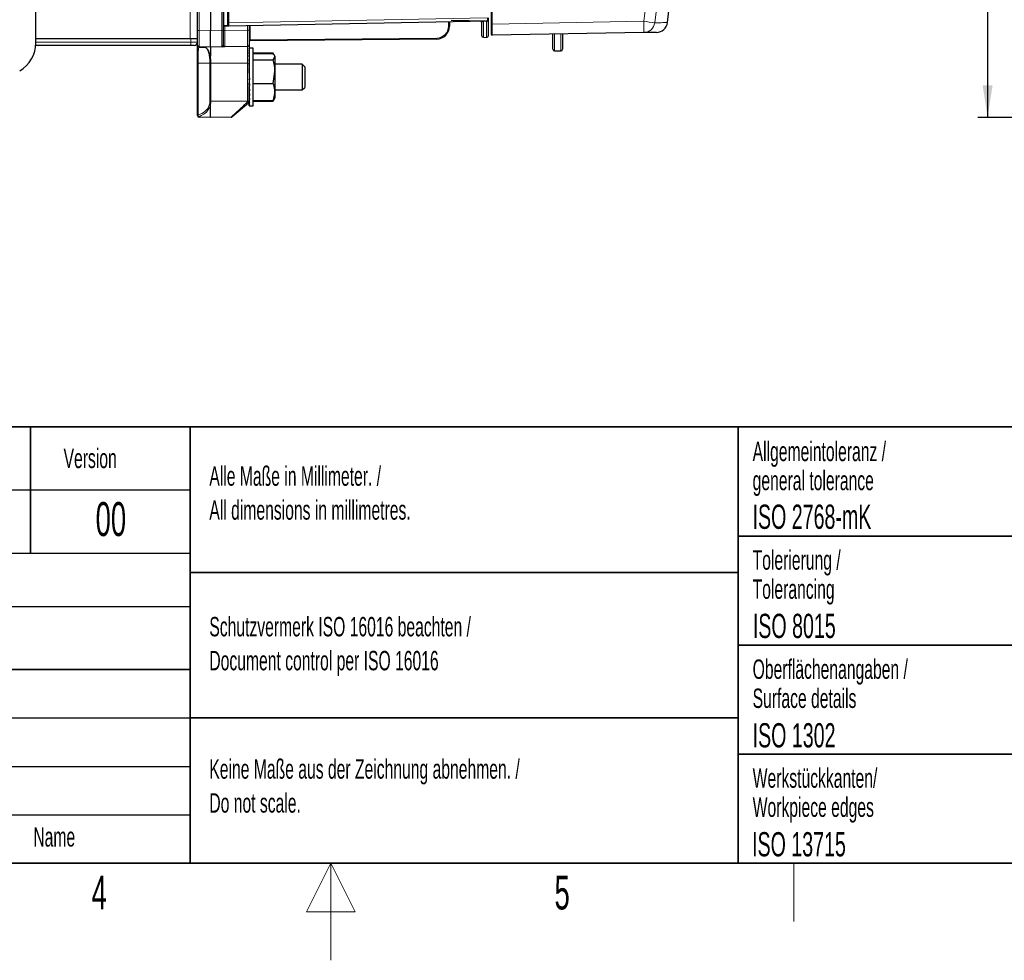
# Model space of a CAD drawing. Header units: millimetres. Extents: x 5 to 418, y 2 to 292.
# Tile 39 of 49: x 185 to 286, y 2 to 99. Entities that reach past the tile are written whole.
import ezdxf

# ---------------------------------------------------------------- set-up
doc = ezdxf.new("R2010")
doc.units = ezdxf.units.MM
doc.layers.add('SLD-0', color=7, linetype='Continuous')
doc.styles.add('SLDTEXTSTYLE0', font='TXT', dxfattribs={"width": 0.605})
doc.dimstyles.new('SLDDIMSTYLE0', dxfattribs={"dimtxt": 3.5, "dimasz": 3.302, "dimexe": 0, "dimexo": 0.0625, "dimgap": 0.875, "dimtad": 1, "dimlfac": 3, "dimrnd": 1e-09, "dimzin": 12, "dimdsep": 46, "dimtxsty": 'SLDTEXTSTYLE0', "dimsah": 1, "dimcen": 0.09, "dimadec": 0, "dimazin": 3, "dimtfac": 1, "dimtofl": 0, "dimtmove": 0, "dimatfit": 3, "dimfxl": 1, "dimfrac": 2, "dimtolj": 1, "dimtzin": 12, "dimarcsym": 0})

# ---------------------------------------------------------------- blocks, each defined once
blk = doc.blocks.new('_D_6')
at = {"layer": 'SLD-0', "color": 7}
for p, q in [((314.47, 263.92), (283.74, 263.92)), ((284.74, 263.92), (284.74, 88.92)), ((320.97, 88.92), (283.74, 88.92))]:
    blk.add_line(p, q, dxfattribs=at)
for points in [[(284.74, 263.92), (284.23, 260.61), (285.25, 260.61)], [(284.74, 88.92), (285.25, 92.22), (284.23, 92.22)]]:
    blk.add_solid(points, dxfattribs=at)
at = {"layer": 'SLD-0', "color": 7, "insert": (280.23, 172.4), "char_height": 3.5, "attachment_point": 1, "rotation": 90, "style": 'SLDTEXTSTYLE0'}
blk.add_mtext('525', dxfattribs=at)

msp = doc.modelspace()

# ---------------------------------------------------------------- linework, layer by layer
at = {"color": 7, "linetype": 'Continuous', "lineweight": 25}
for p, q in [((203.2356, 97.8689), (203.2356, 254.5154)), ((204.5689, 254.5154), (204.5689, 97.8485)), ((205.9023, 254.5154), (205.9023, 97.8689)), ((206.4023, 98.6681), (206.4023, 254.1811)), ((186.5689, 96.6134), (186.5689, 117.8654)), ((233.5689, 98.5546), (233.5689, 111.1322)), ((206.4023, 98.4127), (206.4023, 98.6681)), ((233.1702, 98.8475), (206.4702, 98.3348)), ((229.2356, 98.7719), (229.2356, 98.3371)), ((233.066, 98.84), (229.3993, 98.904)), ((232.5689, 97.3482), (232.5689, 98.6849)), ((233.2356, 99.1807), (233.2356, 98.9141)), ((233.2356, 98.9141), (233.2356, 97.3423)), ((233.5689, 97.4547), (233.5689, 98.5546)), ((251.7058, 98.7019), (251.7068, 98.7019)), ((203.2356, 96.3691), (203.2356, 97.8689)), ((204.5689, 96.1821), (204.5689, 97.8485)), ((205.9023, 97.8689), (205.9023, 96.3691)), ((206.4702, 98.3348), (205.9702, 98.3252)), ((206.4023, 98.4127), (206.4026, 98.4053)), ((206.4696, 98.3348), (206.4702, 98.3348)), ((208.5689, 98.3751), (208.5689, 97.9154)), ((208.5689, 97.9154), (208.5689, 96.4157)), ((249.2751, 97.6665), (233.6368, 97.3881)), ((239.9023, 95.9461), (239.9023, 97.4996)), ((240.9023, 97.5174), (240.9023, 95.9461)), ((202.5689, 97.0154), (186.5689, 97.0154)), ((203.2356, 97.0154), (202.5689, 97.0154)), ((227.9139, 97.0039), (208.6698, 96.8359)), ((232.7327, 97.1815), (233.066, 97.1757)), ((202.5689, 96.3487), (186.5584, 96.3487)), ((202.9023, 96.3487), (202.5689, 96.3487)), ((203.2356, 96.3442), (203.2356, 96.3691)), ((203.2356, 94.5154), (203.2356, 96.3442)), ((204.5689, 96.1821), (203.3993, 96.2025)), ((203.3993, 96.1768), (203.4107, 96.1769)), ((205.7385, 96.2025), (204.5689, 96.1821)), ((204.5689, 96.1821), (204.5689, 95.2255)), ((208.4052, 96.249), (206.066, 96.2082)), ((208.5689, 96.4157), (208.5689, 94.5154)), ((208.5689, 96.0638), (208.5703, 96.0638)), ((208.5689, 96.0638), (208.5689, 96.063)), ((208.5689, 96.063), (208.569, 96.0515)), ((208.5689, 96.0513), (208.5689, 96.0507)), ((208.5689, 96.0507), (208.6089, 96.0507)), ((208.5689, 96.0507), (208.5697, 95.936)), ((208.5689, 96.0289), (208.5691, 96.0289)), ((208.5689, 96.0289), (208.5695, 95.9404)), ((208.5689, 96.0255), (208.5692, 95.9875)), ((208.5689, 95.9875), (208.5692, 95.9875)), ((208.5689, 95.9875), (208.569, 95.9828)), ((208.5689, 95.9827), (208.5692, 95.9392)), ((208.5689, 95.9379), (208.5689, 95.936)), ((208.5689, 95.936), (208.6089, 95.936)), ((208.5689, 95.936), (208.5705, 95.7116)), ((208.5689, 95.8814), (208.5693, 95.8814)), ((208.5689, 95.8814), (208.5701, 95.7225)), ((208.5689, 95.8742), (208.5695, 95.7995)), ((208.5689, 95.7995), (208.5695, 95.7995)), ((208.5689, 95.7995), (208.569, 95.7912)), ((208.5689, 95.7908), (208.5695, 95.7184)), ((208.5689, 95.7147), (208.5689, 95.7116)), ((208.5689, 95.7116), (208.6089, 95.7116)), ((208.5689, 95.7116), (208.5714, 95.3861)), ((208.5689, 95.6264), (208.5696, 95.6264)), ((208.5689, 95.6264), (208.5707, 95.4063)), ((208.5689, 95.6155), (208.5698, 95.507)), ((208.5689, 95.507), (208.5699, 95.507)), ((208.5689, 95.507), (208.569, 95.4957)), ((208.5689, 95.4949), (208.5697, 95.3978)), ((208.5887, 96.0654), (208.577, 96.0654)), ((208.9689, 96.0654), (208.5887, 96.0654)), ((208.9689, 90.9702), (208.9689, 96.0654)), ((208.9689, 95.5839), (211.0421, 95.5839)), ((208.9689, 95.5602), (211.0421, 95.5602)), ((208.9689, 95.4994), (211.0421, 95.4994)), ((211.0609, 95.5482), (211.0421, 95.5839)), ((211.0624, 95.5141), (211.0421, 95.5602)), ((240.0689, 95.7794), (240.7356, 95.7794)), ((203.2356, 89.1791), (203.2356, 94.5154)), ((208.5689, 95.3903), (208.569, 95.3861)), ((208.5689, 95.3861), (208.6089, 95.3861)), ((208.5689, 95.3861), (208.5725, 94.9721)), ((208.5689, 95.2736), (208.5699, 95.2736)), ((208.5689, 95.2736), (208.5698, 95.1774)), ((208.5689, 95.2595), (208.5697, 95.1774)), ((208.5707, 95.1774), (208.5689, 95.1774)), ((208.5689, 94.9721), (208.6089, 94.9721)), ((208.5689, 94.9721), (208.5741, 94.4855)), ((208.5689, 94.5154), (208.5689, 90.5821)), ((208.5689, 94.4855), (208.6089, 94.4855)), ((208.5689, 94.4855), (208.5749, 94.0677)), ((208.9689, 94.8492), (211.0421, 94.8492)), ((211.0421, 94.8492), (211.2356, 95.1743)), ((211.2356, 95.2487), (211.1815, 95.3423)), ((211.2356, 95.2487), (211.2356, 95.1743)), ((211.2356, 95.1743), (211.2356, 93.6405)), ((208.5689, 93.9449), (208.6089, 93.9449)), ((208.5689, 93.9449), (208.5749, 93.6881)), ((211.0421, 92.4319), (211.2356, 93.6405)), ((214.0523, 94.4154), (211.2356, 94.4154)), ((211.2356, 93.6405), (211.2356, 91.5483)), ((214.3189, 94.1487), (214.0523, 94.4154)), ((214.0523, 94.4154), (214.0523, 93.2963)), ((214.3189, 94.1487), (214.3189, 93.2535)), ((208.5689, 93.3712), (208.6089, 93.3712)), ((208.5689, 92.7864), (208.5749, 92.8744)), ((208.5689, 92.7864), (208.6089, 92.7864)), ((208.5689, 92.2129), (208.5749, 92.4716)), ((208.5749, 92.8744), (208.6029, 92.8744)), ((208.5749, 92.4716), (208.5907, 92.4716)), ((208.9689, 92.4319), (211.0421, 92.4319)), ((214.0523, 93.2963), (214.0523, 91.7487)), ((214.3189, 93.2535), (214.3189, 92.0154)), ((208.5689, 92.2129), (208.6089, 92.2129)), ((208.5689, 91.6728), (208.5749, 92.0923)), ((208.5689, 91.6728), (208.6089, 91.6728)), ((208.5689, 91.1869), (208.5734, 91.6148)), ((208.5749, 92.0923), (208.5776, 92.0923)), ((211.2356, 91.7487), (214.0523, 91.7487)), ((211.2356, 91.5483), (211.2356, 90.9154)), ((214.0523, 91.7487), (214.3189, 92.0154)), ((208.5094, 90.4038), (206.8268, 88.9919)), ((208.5689, 91.1869), (208.6089, 91.1869)), ((208.5689, 90.7738), (208.5722, 91.1502)), ((208.5689, 90.9867), (208.5708, 90.9867)), ((208.5689, 90.9046), (208.5697, 90.9867)), ((208.5689, 90.778), (208.5707, 90.9867)), ((208.5689, 90.8905), (208.5698, 90.9867)), ((208.5689, 90.9046), (208.569, 90.9046)), ((208.5689, 90.8905), (208.5699, 90.8905)), ((208.5689, 90.778), (208.569, 90.778)), ((208.5689, 90.7738), (208.6089, 90.7738)), ((208.5689, 90.6692), (208.5697, 90.7663)), ((208.5689, 90.4525), (208.5712, 90.7527)), ((208.5689, 90.4494), (208.5712, 90.7525)), ((208.5689, 90.6692), (208.5706, 90.6692)), ((208.5689, 90.6571), (208.569, 90.6684)), ((208.5689, 90.5486), (208.5698, 90.6615)), ((208.5689, 90.5377), (208.5699, 90.6609)), ((208.5689, 90.6571), (208.5698, 90.6571)), ((208.5689, 90.5821), (208.5689, 90.5315)), ((208.5689, 90.5486), (208.569, 90.5486)), ((208.5689, 90.5377), (208.5696, 90.5377)), ((208.5689, 90.4525), (208.5689, 90.4525)), ((208.5689, 90.4494), (208.6089, 90.4494)), ((208.5689, 90.3733), (208.5695, 90.4457)), ((208.5689, 90.2281), (208.5704, 90.4393)), ((208.5689, 90.2262), (208.5704, 90.4392)), ((208.9689, 90.0987), (208.9689, 90.9702)), ((208.9689, 90.6647), (211.0421, 90.6647)), ((208.9689, 90.6039), (211.0421, 90.6039)), ((208.9689, 90.5802), (211.0421, 90.5802)), ((211.1528, 90.8384), (211.0421, 90.6647)), ((211.0421, 90.6039), (211.0553, 90.6564)), ((211.0624, 90.65), (211.0421, 90.6039)), ((211.0421, 90.5802), (211.0553, 90.6231)), ((211.1279, 90.7288), (211.1815, 90.8218)), ((211.1815, 90.8218), (211.2356, 90.9154)), ((204.5689, 88.9154), (204.5689, 90.1414)), ((208.5689, 90.3733), (208.5699, 90.3733)), ((208.5689, 90.3646), (208.569, 90.3729)), ((208.5689, 90.2899), (208.5695, 90.3698)), ((208.5689, 90.2827), (208.5695, 90.3695)), ((208.5689, 90.3646), (208.5695, 90.3646)), ((208.5689, 90.2899), (208.569, 90.2899)), ((208.5689, 90.2827), (208.5693, 90.2827)), ((208.5689, 90.2281), (208.5689, 90.2281)), ((208.5689, 90.2262), (208.6089, 90.2262)), ((208.5689, 90.1814), (208.5692, 90.225)), ((208.5689, 90.1128), (208.5697, 90.2231)), ((208.5689, 90.1134), (208.5697, 90.2231)), ((208.5689, 90.1814), (208.5694, 90.1814)), ((208.5689, 90.1767), (208.569, 90.1813)), ((208.5689, 90.1386), (208.5692, 90.1805)), ((208.5689, 90.1353), (208.5692, 90.1804)), ((208.5689, 90.1767), (208.5692, 90.1767)), ((208.5689, 90.1386), (208.5689, 90.1386)), ((208.5689, 90.1353), (208.5691, 90.1353)), ((208.5689, 90.1128), (208.6089, 90.1128)), ((208.5689, 90.1011), (208.569, 90.1127)), ((208.5689, 90.1003), (208.5689, 90.1011)), ((208.5689, 90.1011), (208.5806, 90.1011)), ((208.5689, 90.1003), (208.5703, 90.1003)), ((208.577, 90.0987), (208.5887, 90.0987)), ((208.5887, 90.0987), (208.9689, 90.0987)), ((203.2356, 89.1024), (203.2356, 89.1791)), ((204.5689, 88.9154), (203.3993, 88.9358)), ((206.7226, 88.953), (204.5689, 88.9154))]:
    msp.add_line(p, q, dxfattribs=at)
at = {"color": 7, "linetype": 'Continuous', "lineweight": 18}
for p, q in [((203.3993, 254.5154), (203.3993, 97.8689)), ((205.7385, 97.8689), (205.7385, 254.5154)), ((206.3356, 98.4127), (206.3356, 254.1821)), ((206.4701, 254.1811), (206.4701, 98.6681)), ((205.9689, 123.543), (205.9689, 98.3919)), ((202.5023, 97.0154), (202.5023, 117.6821)), ((233.6368, 111.1322), (233.6368, 98.5546)), ((206.4023, 98.6681), (206.4701, 98.6681)), ((206.4701, 98.6681), (233.1701, 99.1807)), ((229.1365, 98.3371), (229.1365, 98.77)), ((232.7327, 98.8449), (232.7327, 97.1815)), ((233.066, 98.8391), (232.8929, 98.8421)), ((233.066, 97.1757), (233.066, 98.8391)), ((233.5689, 98.5546), (233.6368, 98.5546)), ((233.6368, 98.5546), (249.275, 98.833)), ((203.3993, 97.8689), (203.2356, 97.8689)), ((203.3993, 97.8689), (204.5689, 97.8485)), ((204.5689, 97.8485), (205.7385, 97.8689)), ((205.9023, 97.8689), (205.7385, 97.8689)), ((205.9689, 98.3919), (205.9023, 98.3919)), ((205.9023, 97.8746), (206.066, 97.8746)), ((205.9689, 98.3919), (206.3363, 98.3989)), ((205.9689, 98.3919), (205.9702, 98.3252)), ((206.066, 98.327), (206.066, 97.8746)), ((206.066, 97.8746), (208.4052, 97.9154)), ((206.4023, 98.4127), (206.3356, 98.4127)), ((206.3363, 98.3989), (206.3356, 98.4127)), ((206.4026, 98.4053), (206.3363, 98.3989)), ((206.4702, 98.335), (206.4696, 98.3348)), ((208.4052, 97.9154), (208.4052, 98.372)), ((208.4052, 97.9154), (208.5689, 97.9154)), ((208.6698, 98.377), (208.6698, 96.9359)), ((229.2356, 98.3371), (229.1365, 98.3371)), ((240.0689, 97.5026), (240.0689, 95.7794)), ((240.7356, 95.7794), (240.7356, 97.5145)), ((186.5689, 96.6821), (202.5689, 96.6821)), ((202.5689, 96.6821), (202.5689, 97.0154)), ((202.5689, 96.6821), (203.2356, 96.6821)), ((202.5689, 96.6821), (202.5689, 96.3487)), ((208.5689, 96.9359), (208.6698, 96.9359)), ((208.6698, 96.9359), (227.9139, 97.1039)), ((203.3993, 96.2025), (203.3993, 96.1768)), ((208.4052, 94.5154), (208.4052, 96.249)), ((203.2951, 94.5154), (203.2356, 94.5154)), ((204.5212, 94.5154), (203.2951, 94.5154)), ((203.2951, 94.5154), (203.2951, 89.1791)), ((204.5212, 94.5154), (204.6312, 94.5154)), ((204.5212, 90.5821), (204.5212, 94.5154)), ((208.4052, 94.5154), (204.6312, 94.5154)), ((204.6312, 94.5154), (204.6312, 90.5821)), ((208.4052, 94.5154), (208.5689, 94.5154)), ((208.4052, 90.5821), (208.4052, 94.5154)), ((204.5212, 90.5821), (204.6312, 90.5821)), ((204.6312, 90.5821), (208.4052, 90.5821)), ((208.4052, 90.5256), (208.4052, 90.5821)), ((208.4052, 90.5821), (208.5689, 90.5821)), ((203.2951, 89.1791), (203.2356, 89.1791)), ((203.3993, 89.0211), (203.3993, 88.9358))]:
    msp.add_line(p, q, dxfattribs=at)
at = {"color": 7, "linetype": 'Continuous', "lineweight": 18, "flags": 128}
for points in [[(233.1181, 98.8465), (233.0989, 98.8418), (233.066, 98.8391)], [(233.0676, 98.8455), (233.0672, 98.8432), (233.066, 98.84)]]:
    msp.add_lwpolyline(points, dxfattribs=at)
at = {"color": 7, "linetype": 'Continuous', "lineweight": 25, "flags": 128}
msp.add_lwpolyline([(233.1146, 98.8464), (233.0989, 98.8427), (233.066, 98.84)], dxfattribs=at)
at = {"color": 7, "linetype": 'Continuous', "lineweight": 25}
for centre, radius, start, end in [((232.4023, 98.6849), 0.1667, 0, 63.540266), ((233.1689, 98.9141), 0.0667, 271.1, 0), ((250.5674, 98.8564), 1.1667, 271.02, 352.238779), ((205.9689, 98.3919), 0.0667, 180, 271.1), ((227.9023, 98.3371), 1.3333, 270.5, 0), ((183.2356, 96.6134), 3.3333, 300, 0), ((202.9023, 96.6821), 0.3333, 270, 0), ((208.6689, 96.9359), 0.1, 180, 270.5), ((232.7356, 97.3482), 0.1667, 180, 269), ((233.0689, 97.3423), 0.1667, 269, 360), ((233.6356, 97.4547), 0.0667, 180, 271.02), ((203.4023, 96.3691), 0.1667, 180, 269), ((205.7356, 96.3691), 0.1667, 271, 0), ((208.4023, 96.4157), 0.1667, 271, 0), ((240.0689, 95.9461), 0.1667, 180, 270), ((240.7356, 95.9461), 0.1667, 270, 360), ((208.4023, 90.5315), 0.1667, 310, 0), ((203.4023, 89.1024), 0.1667, 180, 269), ((206.7197, 89.1196), 0.1667, 271, 310)]:
    msp.add_arc(centre, radius, start, end, dxfattribs=at)
at = {"color": 7, "linetype": 'Continuous', "lineweight": 18}
for centre, radius, start, end in [((230.018, -47.208), 147.3052, 82.044243, 82.488293), ((232.8297, 98.2487), 16.4557, 357.972406, 2.034732), ((249.2525, 98.8298), 1.1635, 271.111584, 352.570875), ((206.4179, 98.3088), 0.0395, 64.707303, 117.804197), ((206.4689, 98.4017), 0.0667, 239.163538, 271.13854), ((227.9031, 98.3371), 1.2333, 270.5, 0), ((205.8048, 96.8859), 2.8654, 359.000202, 0.999798), ((225.0489, 97.0539), 2.8654, 359.000202, 0.999798), ((208.4456, 91.6825), 1.1576, 267.999162, 276.11637), ((211.677, 93.22), 4.2385, 219.471893, 221.638927), ((203.3979, 89.1835), 0.1623, 181.529429, 270.519217), ((203.4939, 89.1968), 0.1995, 185.092219, 241.726732)]:
    msp.add_arc(centre, radius, start, end, dxfattribs=at)
for centre, major_axis, ratio, start_param, end_param in [((206.4689, 98.6682), (-0.0013, 0.3334), 0.00358125, 3.1795805, 4.71210009), ((233.1689, 99.1808), (-0.0013, 0.3334), 0.00358125, 3.14164767, 4.71210009), ((233.6356, 98.5549), (-0.0012, 1.1668), 0.00101322, 3.14160966, 4.71209021), ((203.4023, 97.8693), (0.0029, 1.6669), 0.00174454, 1.57107351, 3.14156525), ((205.7356, 97.8693), (-0.0029, 1.6669), 0.00174454, 3.14162006, 4.7121118), ((206.0689, 97.8752), (0.0029, 1.667), 0.00174433, 1.57113441, 3.14162615), ((206.4689, 98.4015), (0.1333, 0.0026), 0.5, 4.18878153, 4.71238898), ((208.4023, 97.9159), (-0.0029, 1.6669), 0.00174454, 3.14162006, 4.7121118), ((203.4023, 94.5154), (0, 1.6667), 0.06427876, 0, 1.57079633), ((202.6969, 90.5821), (1.8243, 0), 0.83891806, 6.02730976, 6.28318531), ((202.7713, 90.5821), (1.7524, 0), 0.83891806, 5.01595575, 6.01656388)]:
    msp.add_ellipse(centre, major_axis=major_axis, ratio=ratio, start_param=start_param, end_param=end_param, dxfattribs=at)
at = {"color": 7, "linetype": 'Continuous', "lineweight": 25}
for major_axis, ratio, start_param, end_param in [((-0.0402, 2.9833), 0.06705416, 5.9866508, 6.18300035), ((-0.0786, 2.9833), 0.06311637, 5.78954199, 5.98589153), ((-0.1139, 2.9833), 0.05674406, 5.59268875, 5.78903829), ((-0.0002, 2.9833), 0.06839525, 6.18389891, 6.28318011), ((0.1135, 2.9833), 0.05682856, 0.66736189, 0.68827977), ((-0.1448, 2.9833), 0.04819599, 5.39616703, 5.59251657), ((-0.17, 2.9833), 0.0378128, 5.20000137, 5.39635091), ((-0.1887, 2.9833), 0.02599983, 5.00416209, 5.20051163), ((-0.2002, 2.9833), 0.01320955, 4.80857086, 5.0049204), ((-0.1326, 2.0953), 0.02599983, 5.13517183, 5.20051163), ((-0.1406, 2.0953), 0.01320955, 4.84993309, 5.0049204), ((-0.204, 2.9833), 0.00007532, 1.47372283, 1.67007238), ((-0.2001, 2.9833), 0.01335738, 1.66918154, 1.86553108), ((-0.1886, 2.9833), 0.0261393, 1.86477498, 2.06112452), ((-0.1698, 2.9833), 0.03793859, 2.06061758, 2.25696712), ((-0.1445, 2.9833), 0.04830326, 2.25678719, 2.45313673), ((-0.1135, 2.9833), 0.05682856, 2.45331288, 2.64966242), ((-0.0782, 2.9833), 0.06317471, 2.65016952, 2.84651906), ((-0.0398, 2.9833), 0.06708395, 2.84728061, 3.04363015), ((0.0002, 2.9833), 0.06839525, 3.04452951, 3.14159785), ((0.012, 2.9833), 0.06827724, 3.10218128, 3.14186691)]:
    msp.add_ellipse((208.5889, 93.0821), major_axis=major_axis, ratio=ratio, start_param=start_param, end_param=end_param, dxfattribs=at)
at = {"color": 7, "linetype": 'Continuous', "lineweight": 18}
for points, knots in [([(249.275, 98.833), (250.043, 104.8347), (251.3897, 115.3583), (252.9797, 130.4445), (254.229, 144.0634), (255.2748, 157.6994), (256.1154, 171.3155), (256.7691, 184.912), (257.0365, 193.9612), (257.1703, 198.4863)], [0, 0, 0, 0, 0.18148944, 0.31823377, 0.45500765, 0.59171048, 0.72844284, 0.86420696, 1, 1, 1, 1]), ([(258.3088, 198.3585), (258.175, 193.8447), (257.9074, 184.8169), (257.2542, 171.2369), (256.4135, 157.6196), (255.3665, 143.9672), (254.1156, 130.3308), (252.5236, 115.2258), (251.1752, 104.6885), (250.4063, 98.6794)], [0, 0, 0, 0, 0.13542014, 0.27084027, 0.40769242, 0.54454456, 0.68143826, 0.81833195, 1, 1, 1, 1]), ([(232.6831, 98.8381), (232.6761, 98.8357), (232.6533, 98.828), (232.6255, 98.8089), (232.5878, 98.7703), (232.5715, 98.7269), (232.5696, 98.6954), (232.5689, 98.6849)], [0, 0, 0, 0, 0.04664278, 0.15161212, 0.36309656, 0.78757662, 1, 1, 1, 1]), ([(250.4063, 98.6794), (250.7185, 98.6848), (251.212, 98.6933), (251.5605, 98.6993), (251.7107, 98.7019), (251.707, 98.7019), (251.7058, 98.7019)], [0, 0, 0, 0, 0.40597788, 0.64170208, 0.87752622, 1, 1, 1, 1]), ([(206.3995, 98.3437), (206.3956, 98.345), (206.3816, 98.3497), (206.362, 98.3605), (206.3454, 98.3772), (206.3383, 98.39), (206.3367, 98.3968), (206.3363, 98.3989)], [0, 0, 0, 0, 0.14405296, 0.53098615, 0.77907523, 0.93071992, 1, 1, 1, 1]), ([(206.4034, 98.3425), (206.4032, 98.3425), (206.4019, 98.3429), (206.4005, 98.3433), (206.3995, 98.3437)], [0, 0, 0, 0, 0.17009397, 1, 1, 1, 1]), ([(206.4347, 98.3445), (206.4351, 98.3442), (206.4355, 98.3438), (206.4359, 98.3435), (206.4359, 98.3434)], [0, 0, 0, 0, 0.80836348, 1, 1, 1, 1]), ([(204.5212, 94.5154), (204.5156, 94.694), (204.5046, 95.0516), (204.4194, 95.5284), (204.3268, 95.8119), (204.2686, 95.9283), (204.2559, 95.9538)], [0, 0, 0, 0, 0.30090341, 0.60233255, 0.91294008, 1, 1, 1, 1]), ([(205.9023, 96.3691), (205.9122, 96.3333), (205.9318, 96.2626), (206.0037, 96.2165), (206.0475, 96.2082), (206.0641, 96.2082), (206.0657, 96.2082), (206.066, 96.2082)], [0, 0, 0, 0, 0.39487708, 0.77773287, 0.97829235, 0.99559397, 1, 1, 1, 1]), ([(204.5689, 95.2255), (204.5793, 95.1645), (204.6173, 94.942), (204.6254, 94.6948), (204.6312, 94.5154)], [0, 0, 0, 0, 0.27424407, 1, 1, 1, 1]), ([(204.6312, 90.5821), (204.625, 90.4691), (204.6166, 90.3181), (204.5785, 90.177), (204.5689, 90.1414)], [0, 0, 0, 0, 0.74809215, 1, 1, 1, 1]), ([(206.7226, 88.953), (206.7303, 88.9601), (206.7477, 88.9764), (206.9095, 89.1274), (207.2375, 89.4335), (207.7589, 89.9206), (208.1818, 90.3165), (208.4052, 90.5256)], [0, 0, 0, 0, 0.10981975, 0.24910147, 0.43517488, 0.70177291, 1, 1, 1, 1]), ([(204.5662, 90.1525), (204.5308, 90.0545), (204.4347, 89.7885), (204.1224, 89.3924), (203.7448, 89.1375), (203.475, 89.0466), (203.3993, 89.0211)], [0, 0, 0, 0, 0.16106852, 0.43729068, 0.84233856, 1, 1, 1, 1]), ([(204.4618, 90.1947), (204.4647, 90.1932), (204.4784, 90.1859), (204.5119, 90.1705), (204.5463, 90.1591), (204.5662, 90.1525)], [0, 0, 0, 0, 0.10090146, 0.47753837, 1, 1, 1, 1])]:
    msp.add_open_spline(points, degree=3, knots=knots, dxfattribs=at)
at = {"color": 7, "linetype": 'Continuous', "lineweight": 25}
for points, knots in [([(251.7166, 98.7005), (252.5422, 105.1892), (254.2198, 118.374), (256.1384, 137.2897), (257.0727, 149.7236), (257.5012, 155.4264)], [0, 0, 0, 0, 0.34408145, 0.69916457, 1, 1, 1, 1]), ([(206.4026, 98.4053), (206.4038, 98.3982), (206.4062, 98.3834), (206.4156, 98.3638), (206.4254, 98.3513), (206.4328, 98.3459), (206.4347, 98.3445)], [0, 0, 0, 0, 0.23624902, 0.49378398, 0.86823696, 1, 1, 1, 1]), ([(206.4359, 98.3434), (206.4317, 98.3448), (206.4232, 98.3476), (206.4124, 98.3457), (206.4058, 98.3434), (206.4043, 98.3428), (206.4034, 98.3425)], [0, 0, 0, 0, 0.43285049, 0.86569222, 0.9240904, 1, 1, 1, 1]), ([(206.4359, 98.3434), (206.4361, 98.3433), (206.4365, 98.3432), (206.4372, 98.3428), (206.4377, 98.3426), (206.4379, 98.3425)], [0, 0, 0, 0, 0.37223524, 0.74705764, 1, 1, 1, 1]), ([(206.4696, 98.3348), (206.4694, 98.3348), (206.4689, 98.3348), (206.4665, 98.3348), (206.4627, 98.3348), (206.4595, 98.3358), (206.458, 98.3362)], [0, 0, 0, 0, 0.087793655, 0.21843196, 0.642649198, 1, 1, 1, 1]), ([(250.5712, 97.6896), (250.573, 97.6896), (250.5776, 97.6897), (250.4285, 97.687), (250.15, 97.6821), (249.7684, 97.6753), (249.4396, 97.6694), (249.2751, 97.6665)], [0, 0, 0, 0, 0.138523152, 0.369933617, 0.601442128, 0.800689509, 1, 1, 1, 1]), ([(203.3993, 96.1768), (203.3807, 96.179), (203.3435, 96.1833), (203.2943, 96.2127), (203.2571, 96.2555), (203.2392, 96.3011), (203.2357, 96.3315), (203.2356, 96.3432), (203.2356, 96.3442)], [0, 0, 0, 0, 0.21534678, 0.43066801, 0.64671102, 0.86414636, 0.98759446, 1, 1, 1, 1]), ([(203.4107, 96.1769), (203.4703, 96.1786), (203.5815, 96.1818), (203.7283, 96.1826), (203.8435, 96.1799), (203.9318, 96.1732), (204.0438, 96.1514), (204.1461, 96.0937), (204.2179, 96.0022), (204.2559, 95.9538)], [0, 0, 0, 0, 0.14850177, 0.27703924, 0.35651959, 0.42130136, 0.50248677, 0.7371621, 1, 1, 1, 1]), ([(204.2559, 95.9538), (204.2922, 95.8945), (204.3609, 95.7823), (204.4602, 95.5466), (204.5175, 95.3526), (204.5545, 95.2316), (204.5603, 95.2172), (204.5621, 95.2135), (204.563, 95.2119), (204.5639, 95.2107), (204.5645, 95.2099), (204.5652, 95.2094), (204.5656, 95.2092), (204.566, 95.2091), (204.5664, 95.2092), (204.5668, 95.2095), (204.5674, 95.2103), (204.5686, 95.2141), (204.5688, 95.2194), (204.5689, 95.224), (204.5689, 95.2255)], [0, 0, 0, 0, 0.31069472, 0.58726028, 0.93005433, 0.96626506, 0.97417969, 0.97681762, 0.97865829, 0.97993241, 0.9811485, 0.9817313, 0.98218871, 0.98250256, 0.98281776, 0.98319528, 0.98384146, 0.98587468, 0.99526065, 1, 1, 1, 1]), ([(206.066, 96.2082), (206.0654, 96.2082), (206.0322, 96.2076), (205.942, 96.206), (205.7928, 96.2034), (205.7572, 96.2028), (205.7385, 96.2025)], [0, 0, 0, 0, 0.00405609, 0.21151873, 0.58511819, 1, 1, 1, 1]), ([(211.2356, 95.1743), (211.2354, 95.182), (211.2326, 95.2918), (211.1339, 95.3993), (211.0421, 95.4994)], [0, 0, 0, 0, 0.07021477, 1, 1, 1, 1]), ([(211.2356, 93.6405), (211.2354, 93.6692), (211.2326, 94.0773), (211.1339, 94.4773), (211.0421, 94.8492)], [0, 0, 0, 0, 0.070214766, 1, 1, 1, 1]), ([(211.2356, 91.5483), (211.2332, 91.6208), (211.2236, 91.9198), (211.1203, 92.2112), (211.0421, 92.4319)], [0, 0, 0, 0, 0.24263002, 1, 1, 1, 1]), ([(211.0421, 90.6647), (211.0677, 90.7294), (211.1816, 91.0172), (211.212, 91.3164), (211.2356, 91.5483)], [0, 0, 0, 0, 0.22470115, 1, 1, 1, 1]), ([(204.5689, 90.1414), (204.5689, 90.1425), (204.5689, 90.1455), (204.5685, 90.149), (204.5675, 90.1514), (204.5669, 90.1522), (204.5664, 90.1524), (204.5662, 90.1525)], [0, 0, 0, 0, 0.282601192, 0.757497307, 0.884953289, 0.950785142, 1, 1, 1, 1])]:
    msp.add_open_spline(points, degree=3, knots=knots, dxfattribs=at)
at = {"layer": 'SLD-0', "lineweight": 35}
for p, q in [((135, 57), (408, 57)), ((186, 57), (186, 44)), ((202.5, 57), (202.5, 12)), ((259, 57), (259, 12)), ((259, 45.75), (288, 45.75)), ((202.5, 42), (259, 42)), ((259, 34.5), (288, 34.5)), ((135, 32), (202.5, 32)), ((202.5, 27), (259, 27)), ((259, 23.25), (288, 23.25)), ((26, 12), (408, 12)), ((135, 12), (408, 12))]:
    msp.add_line(p, q, dxfattribs=at)
at = {"layer": 'SLD-0'}
for p, q in [((135, 50.5), (202.5, 50.5)), ((135, 38.5), (202.5, 38.5)), ((135, 27), (202.5, 27)), ((135, 22), (202.5, 22)), ((135, 17), (202.5, 17))]:
    msp.add_line(p, q, dxfattribs=at)
at = {"layer": 'SLD-0', "lineweight": 25}
msp.add_line((135, 44), (202.5, 44), dxfattribs=at)
at = {"layer": 'SLD-0', "color": 7, "linetype": 'Continuous', "lineweight": 18}
for p, q in [((217, 12), (214.5, 7)), ((217, 2), (217, 12)), ((219.5, 7), (217, 12)), ((214.5, 7), (219.5, 7))]:
    msp.add_line(p, q, dxfattribs=at)
at = {"layer": 'SLD-0', "lineweight": 18}
msp.add_line((264.75, 6), (264.75, 12), dxfattribs=at)

# ---------------------------------------------------------------- texts
at = {"layer": 'SLD-0', "style": 'SLDTEXTSTYLE0'}
for s, insert, char_height, attachment_point in [('Version', (189.4285, 54.7601), 2, 1), ('Allgemeintoleranz /', (260.5044, 55.4784), 2, 1), ('Alle Maße in Millimeter. /', (204.464, 52.9388), 2, 1), ('general tolerance', (260.5044, 52.4784), 2, 1), ('00', (194.3073, 49.2527), 3.5, 2), ('All dimensions in millimetres.', (204.464, 49.4388), 2, 1), ('ISO 2768-mK', (260.4941, 48.9932), 2.5, 1), ('Tolerierung /', (260.5023, 44.2785), 2, 1), ('Tolerancing', (260.5023, 41.2785), 2, 1), ('Schutzvermerk ISO 16016 beachten /', (204.464, 37.4058), 2, 1), ('ISO 8015', (260.5278, 37.733), 2.5, 1), ('Document control per ISO 16016', (204.464, 33.9058), 2, 1), ('Oberflächenangaben /', (260.5028, 33.0232), 2, 1), ('Surface details', (260.5028, 30.0232), 2, 1), ('ISO 1302', (260.5038, 26.453), 2.5, 1), ('Keine Maße aus der Zeichnung abnehmen. /', (204.464, 22.729), 2, 1), ('Werkstückkanten/', (260.5091, 21.7906), 2, 1), ('Do not scale.', (204.464, 19.229), 2, 1), ('Workpiece edges', (260.5091, 18.7906), 2, 1), ('Name', (186.3108, 15.729), 2, 1), ('ISO 13715', (260.4473, 15.216), 2.5, 1), ('4', (193.1027, 10.743), 3.5, 2), ('5', (240.8527, 10.743), 3.5, 2)]:
    msp.add_mtext(s, dxfattribs=dict(at, insert=insert, char_height=char_height, attachment_point=attachment_point))

# ---------------------------------------------------------------- dimensions: what is measured, and where the dimension line sits
at = {"layer": 'SLD-0', "color": 7}
dim = msp.add_linear_dim(base=(284.7417, 88.9154), p1=(314.4692, 263.9154), p2=(320.9692, 88.9154), angle=90, dimstyle='SLDDIMSTYLE0', dxfattribs=at)
dim.commit()
dim.dimension.update_dxf_attribs({"geometry": '_D_6', "text_midpoint": (284.7417, 176.4154), "dimtype": 160})

doc.saveas('drawing.dxf')
